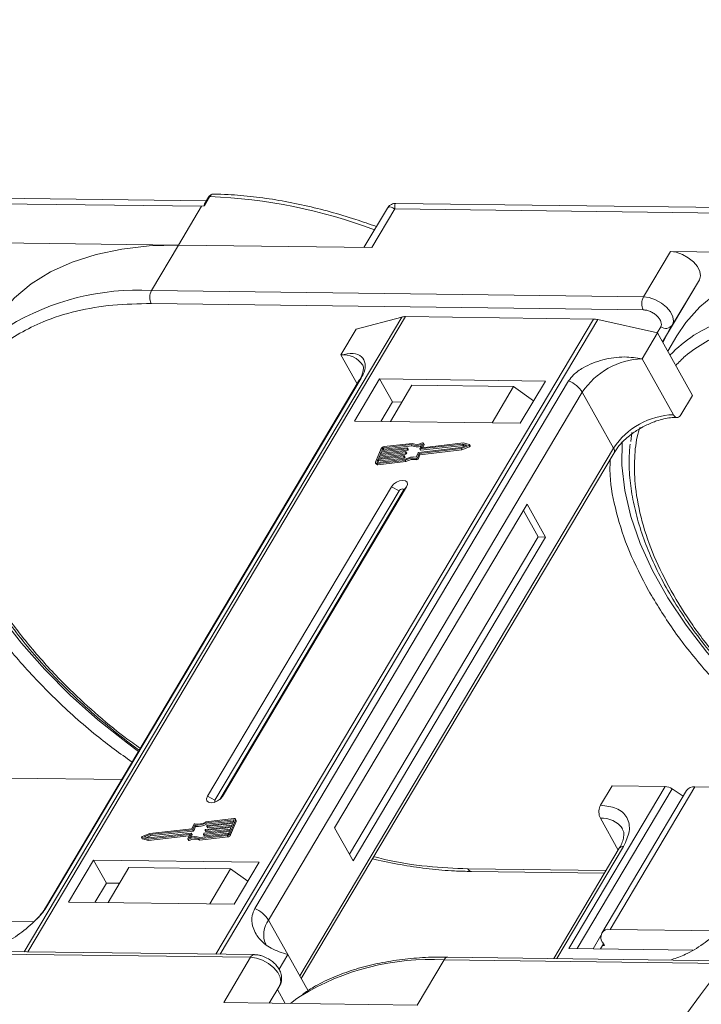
# Model space of a CAD drawing. Header units: millimetres. Extents: x -976 to 1106, y 28 to 1486.
# Tile 38 of 51: x 546 to 600, y 1199 to 1276. Entities that reach past the tile are written whole.
import ezdxf

# ---------------------------------------------------------------- set-up
doc = ezdxf.new("R2010")
doc.units = ezdxf.units.MM
doc.linetypes.add('PHANTOM2', pattern=[31.75, 15.875, -3.175, 3.175, -3.175, 3.175, -3.175])

msp = doc.modelspace()

# ---------------------------------------------------------------- linework, layer by layer
at = {"color": 7, "linetype": 'Continuous', "lineweight": 15}
for p, q in [((521.87, 1262.332), (560.402, 1261.837)), ((560.774, 1262.255), (521.943, 1262.755)), ((561.063, 1262.594), (560.633, 1261.871)), ((560.945, 1262.543), (560.684, 1262.104)), ((560.402, 1261.837), (558.593, 1258.794)), ((560.633, 1261.871), (560.402, 1261.837)), ((574.96, 1261.691), (573.127, 1258.607)), ((573.737, 1258.6), (575.547, 1261.642)), ((575.547, 1261.642), (614.079, 1261.146)), ((614.45, 1261.564), (575.619, 1262.064)), ((558.593, 1258.794), (543.448, 1258.989)), ((556.482, 1255.245), (558.593, 1258.794)), ((558.593, 1258.794), (573.737, 1258.6)), ((597.125, 1258.299), (595.014, 1254.75)), ((612.269, 1258.104), (597.125, 1258.299)), ((599.398, 1256.089), (597.013, 1252.076)), ((597.287, 1252.54), (599.398, 1256.089)), ((595.014, 1254.75), (556.482, 1255.245)), ((556.469, 1254.224), (595.001, 1253.728)), ((576.086, 1253.168), (546.529, 1203.474)), ((546.8, 1203.47), (576.379, 1253.201)), ((591.1, 1253.012), (561.522, 1203.281)), ((561.878, 1203.276), (591.435, 1252.97)), ((572.519, 1252.229), (576.086, 1253.168)), ((576.379, 1253.201), (591.1, 1253.012)), ((591.435, 1252.97), (596.113, 1251.925)), ((571.313, 1250.201), (572.519, 1252.229)), ((596.365, 1252.402), (596.085, 1251.931)), ((596.506, 1251.225), (597.287, 1252.54)), ((596.506, 1251.224), (597.013, 1252.076)), ((597.013, 1252.076), (596.533, 1251.176)), ((594.907, 1249.897), (596.113, 1251.925)), ((596.113, 1251.925), (598.853, 1247.036)), ((597.634, 1251.708), (596.914, 1250.497)), ((571.313, 1250.201), (572.588, 1247.926)), ((597.358, 1245.522), (594.907, 1249.897)), ((572.764, 1248.223), (548.187, 1206.901)), ((548.329, 1207.054), (572.906, 1248.376)), ((574.356, 1248.323), (572.396, 1245.027)), ((587.333, 1248.156), (574.356, 1248.323)), ((574.356, 1248.323), (575.366, 1246.521)), ((589.157, 1248.166), (564.58, 1206.845)), ((576.887, 1247.83), (575.198, 1244.991)), ((584.85, 1247.728), (576.887, 1247.83)), ((583.161, 1244.889), (584.85, 1247.728)), ((584.85, 1247.728), (586.409, 1246.602)), ((585.373, 1244.86), (587.333, 1248.156)), ((565.65, 1205.953), (590.227, 1247.275)), ((592.678, 1242.9), (590.227, 1247.275)), ((597.948, 1245.515), (598.853, 1247.036)), ((575.366, 1246.521), (574.461, 1245)), ((576.103, 1246.512), (575.366, 1246.521)), ((572.396, 1245.027), (585.373, 1244.86)), ((594.102, 1244.126), (594.015, 1243.415)), ((592.678, 1242.9), (568.101, 1201.579)), ((574.478, 1242.874), (574.042, 1241.812)), ((576.49, 1242.848), (574.48, 1242.621)), ((574.516, 1242.709), (576.526, 1242.937)), ((574.589, 1242.886), (574.516, 1242.709)), ((574.646, 1242.783), (574.589, 1242.886)), ((576.827, 1243.182), (574.662, 1242.937)), ((574.662, 1242.937), (574.72, 1242.834)), ((576.898, 1243.274), (574.699, 1243.025)), ((574.72, 1242.834), (576.884, 1243.079)), ((576.547, 1242.745), (576.49, 1242.848)), ((576.545, 1242.918), (576.526, 1242.873)), ((576.584, 1242.771), (576.526, 1242.873)), ((576.602, 1242.827), (576.545, 1242.93)), ((576.602, 1242.815), (576.545, 1242.918)), ((576.584, 1242.771), (576.602, 1242.815)), ((576.884, 1243.079), (576.827, 1243.182)), ((577.404, 1242.572), (580.745, 1242.95)), ((577.451, 1242.493), (580.731, 1242.864)), ((577.494, 1242.856), (577.635, 1243.198)), ((577.494, 1242.844), (577.552, 1242.741)), ((580.854, 1243.215), (577.513, 1242.837)), ((577.571, 1242.735), (577.513, 1242.837)), ((577.571, 1242.735), (580.911, 1243.112)), ((577.773, 1243.277), (577.642, 1242.957)), ((577.652, 1242.939), (577.642, 1242.957)), ((580.913, 1243.306), (577.66, 1242.938)), ((577.737, 1242.947), (577.831, 1243.175)), ((577.831, 1243.199), (577.773, 1243.302)), ((577.773, 1243.277), (577.831, 1243.175)), ((580.731, 1242.864), (581.337, 1243.105)), ((580.789, 1242.761), (580.731, 1242.864)), ((580.745, 1242.95), (581.191, 1243.127)), ((580.789, 1242.761), (581.395, 1243.002)), ((581.191, 1243.127), (580.854, 1243.215)), ((580.911, 1243.112), (580.854, 1243.215)), ((580.911, 1243.112), (581.057, 1243.074)), ((581.371, 1243.186), (580.913, 1243.306)), ((581.337, 1243.105), (581.395, 1243.002)), ((581.446, 1243.071), (581.388, 1243.174)), ((568.221, 1201.365), (592.709, 1242.539)), ((574.19, 1241.787), (576.354, 1242.032)), ((576.235, 1242.229), (574.225, 1242.002)), ((574.262, 1242.09), (576.272, 1242.318)), ((574.352, 1242.311), (574.262, 1242.09)), ((574.283, 1241.899), (576.293, 1242.126)), ((576.362, 1242.539), (574.352, 1242.311)), ((574.41, 1242.208), (574.352, 1242.311)), ((574.366, 1242.102), (574.41, 1242.208)), ((574.389, 1242.4), (576.399, 1242.627)), ((574.48, 1242.621), (574.389, 1242.4)), ((574.41, 1242.208), (576.42, 1242.436)), ((574.537, 1242.518), (574.48, 1242.621)), ((574.494, 1242.412), (574.537, 1242.518)), ((574.537, 1242.518), (576.547, 1242.745)), ((574.621, 1242.721), (574.646, 1242.783)), ((576.293, 1242.126), (576.235, 1242.229)), ((576.29, 1242.299), (576.272, 1242.254)), ((576.33, 1242.151), (576.272, 1242.254)), ((576.348, 1242.208), (576.29, 1242.311)), ((576.348, 1242.196), (576.29, 1242.299)), ((576.33, 1242.151), (576.348, 1242.196)), ((576.42, 1242.436), (576.362, 1242.539)), ((576.417, 1242.608), (576.399, 1242.564)), ((576.457, 1242.461), (576.399, 1242.564)), ((576.475, 1242.518), (576.417, 1242.621)), ((576.475, 1242.505), (576.417, 1242.608)), ((576.457, 1242.461), (576.475, 1242.505)), ((577.215, 1242.102), (577.272, 1241.999)), ((577.227, 1242.205), (577.367, 1242.547)), ((577.31, 1242.151), (577.451, 1242.493)), ((577.368, 1242.048), (577.31, 1242.151)), ((577.368, 1242.048), (577.509, 1242.39)), ((577.509, 1242.39), (577.451, 1242.493)), ((577.509, 1242.39), (580.789, 1242.761)), ((574.041, 1241.738), (574.099, 1241.635)), ((574.225, 1242.002), (574.153, 1241.825)), ((574.153, 1241.699), (576.353, 1241.947)), ((574.153, 1241.825), (574.174, 1241.787)), ((574.211, 1241.596), (574.153, 1241.699)), ((574.211, 1241.596), (576.41, 1241.844)), ((574.283, 1241.899), (574.225, 1242.002)), ((574.239, 1241.793), (574.283, 1241.899)), ((576.41, 1241.844), (576.353, 1241.947)), ((575.279, 1239.881), (560.865, 1215.645)), ((562.044, 1215.63), (576.459, 1239.866)), ((575.279, 1239.881), (575.874, 1239.567)), ((576.459, 1239.866), (576.21, 1239.563)), ((575.874, 1239.567), (561.459, 1215.331)), ((561.836, 1215.395), (576.21, 1239.563)), ((585.91, 1238.518), (570.832, 1213.167)), ((587.352, 1235.944), (585.91, 1238.518)), ((586.762, 1235.952), (585.609, 1238.011)), ((571.986, 1211.108), (586.762, 1235.952)), ((572.274, 1210.593), (587.352, 1235.944)), ((587.352, 1235.944), (586.762, 1235.952)), ((554.166, 1216.953), (545.371, 1217.066)), ((596.707, 1216.405), (589.168, 1203.73)), ((589.834, 1203.722), (597.264, 1216.214)), ((591.655, 1214.938), (592.56, 1216.459)), ((598.383, 1216.084), (591.749, 1204.93)), ((592.414, 1205.221), (599.048, 1216.375)), ((592.56, 1216.459), (596.707, 1216.405)), ((598.12, 1215.642), (597.264, 1216.214)), ((607.843, 1216.262), (599.048, 1216.375)), ((561.459, 1215.331), (560.865, 1215.645)), ((562.044, 1215.63), (561.891, 1215.443)), ((562.914, 1213.805), (560.749, 1213.56)), ((560.807, 1213.457), (560.749, 1213.56)), ((562.95, 1213.893), (560.751, 1213.644)), ((560.807, 1213.457), (562.922, 1213.696)), ((562.842, 1213.501), (560.832, 1213.274)), ((560.868, 1213.362), (562.878, 1213.59)), ((562.626, 1212.718), (563.062, 1213.779)), ((562.683, 1212.615), (563.12, 1213.676)), ((562.751, 1213.28), (562.842, 1213.501)), ((562.878, 1213.59), (562.951, 1213.767)), ((562.944, 1213.75), (562.914, 1213.805)), ((563.12, 1213.751), (563.062, 1213.854)), ((563.062, 1213.779), (563.12, 1213.676)), ((591.642, 1213.916), (593.036, 1211.427)), ((556.373, 1212.727), (555.766, 1212.487)), ((556.25, 1212.376), (559.591, 1212.754)), ((559.7, 1213.019), (556.359, 1212.642)), ((559.653, 1213.098), (556.373, 1212.727)), ((556.417, 1212.539), (559.757, 1212.916)), ((559.609, 1212.735), (559.469, 1212.393)), ((559.667, 1212.645), (559.609, 1212.748)), ((559.609, 1212.735), (559.667, 1212.632)), ((559.793, 1213.441), (559.653, 1213.098)), ((559.757, 1212.916), (559.7, 1213.019)), ((559.877, 1213.386), (559.736, 1213.045)), ((559.794, 1212.942), (559.736, 1213.045)), ((559.794, 1212.942), (559.935, 1213.284)), ((559.935, 1213.284), (559.877, 1213.386)), ((562.588, 1212.882), (560.578, 1212.655)), ((560.614, 1212.743), (562.624, 1212.971)), ((560.635, 1212.552), (562.54, 1212.767)), ((560.686, 1212.983), (560.704, 1213.028)), ((560.686, 1212.971), (560.744, 1212.868)), ((562.715, 1213.192), (560.705, 1212.964)), ((560.763, 1212.862), (560.705, 1212.964)), ((560.741, 1213.053), (562.751, 1213.28)), ((560.763, 1212.862), (562.668, 1213.077)), ((560.813, 1213.293), (560.832, 1213.337)), ((560.813, 1213.281), (560.871, 1213.178)), ((560.89, 1213.171), (560.832, 1213.274)), ((560.89, 1213.171), (562.795, 1213.387)), ((562.515, 1212.705), (562.588, 1212.882)), ((562.624, 1212.971), (562.715, 1213.192)), ((570.832, 1213.167), (572.274, 1210.593)), ((555.716, 1212.417), (555.773, 1212.315)), ((555.733, 1212.405), (556.191, 1212.285)), ((555.79, 1212.303), (555.733, 1212.405)), ((555.79, 1212.303), (556.249, 1212.182)), ((556.359, 1212.642), (555.913, 1212.465)), ((555.913, 1212.465), (556.25, 1212.376)), ((556.104, 1212.415), (556.417, 1212.539)), ((556.191, 1212.285), (559.443, 1212.653)), ((556.249, 1212.182), (556.191, 1212.285)), ((556.249, 1212.182), (559.424, 1212.541)), ((556.417, 1212.539), (556.359, 1212.642)), ((559.33, 1212.314), (559.462, 1212.634)), ((559.33, 1212.289), (559.388, 1212.186)), ((559.451, 1212.18), (559.393, 1212.283)), ((559.459, 1212.626), (559.443, 1212.653)), ((559.584, 1212.43), (559.667, 1212.632)), ((560.206, 1212.318), (562.405, 1212.566)), ((560.206, 1212.318), (560.264, 1212.215)), ((560.264, 1212.215), (562.463, 1212.463)), ((560.277, 1212.41), (562.441, 1212.655)), ((560.559, 1212.674), (560.577, 1212.718)), ((560.559, 1212.661), (560.617, 1212.559)), ((560.635, 1212.552), (560.578, 1212.655)), ((562.405, 1212.566), (562.463, 1212.463)), ((562.683, 1212.615), (562.626, 1212.718)), ((593.124, 1211.576), (587.988, 1202.94)), ((588.232, 1202.937), (593.457, 1211.721)), ((551.951, 1210.651), (549.99, 1207.356)), ((564.927, 1210.484), (551.951, 1210.651)), ((552.96, 1208.85), (551.951, 1210.651)), ((562.967, 1207.189), (564.927, 1210.484)), ((554.716, 1210.054), (553.087, 1207.316)), ((554.716, 1210.054), (562.679, 1209.951)), ((561.05, 1207.213), (562.679, 1209.951)), ((562.679, 1209.951), (564.047, 1209.004)), ((592.081, 1209.822), (581.267, 1209.961)), ((581.559, 1209.746), (591.956, 1209.612)), ((552.96, 1208.85), (552.055, 1207.329)), ((553.992, 1208.837), (552.96, 1208.85)), ((549.99, 1207.356), (562.967, 1207.189)), ((547.265, 1205.802), (538.737, 1205.912)), ((565.65, 1205.953), (567.164, 1203.252)), ((600.941, 1205.111), (592.414, 1205.221)), ((591.683, 1204.742), (591.067, 1203.706)), ((525.723, 1203.53), (564.255, 1203.034)), ((564.553, 1203.242), (526.021, 1203.738)), ((589.168, 1203.73), (598.882, 1203.605)), ((591.883, 1204.078), (591.657, 1203.698)), ((591.955, 1203.949), (591.808, 1203.951)), ((591.811, 1204.207), (591.955, 1203.949)), ((564.255, 1203.034), (562.144, 1199.485)), ((567.164, 1203.252), (566.479, 1202.1)), ((567.164, 1203.252), (568.752, 1200.417)), ((577.289, 1199.29), (579.4, 1202.839)), ((579.4, 1202.839), (601.35, 1202.557)), ((601.513, 1202.766), (579.698, 1203.047)), ((597.221, 1202.821), (597.247, 1202.865)), ((566.529, 1200.824), (565.705, 1199.439)), ((565.705, 1199.439), (566.529, 1200.824)), ((566.35, 1200.524), (566.967, 1199.423)), ((562.144, 1199.485), (577.289, 1199.29))]:
    msp.add_line(p, q, dxfattribs=at)
at = {"color": 7, "linetype": 'Continuous', "lineweight": 15, "flags": 128}
for points in [[(558.593, 1258.794), (556.317, 1258.733), (554.162, 1258.49), (552.145, 1258.067), (550.282, 1257.468), (548.588, 1256.697), (547.077, 1255.76), (545.761, 1254.666), (544.65, 1253.422), (543.958, 1252.399)], [(599.398, 1256.089), (599.486, 1256.389), (599.433, 1256.742), (599.243, 1257.119), (598.932, 1257.487), (598.528, 1257.813), (598.066, 1258.071), (597.584, 1258.238), (597.125, 1258.299)], [(612.269, 1258.104), (609.994, 1258.042), (607.839, 1257.799), (605.822, 1257.376), (603.959, 1256.777), (602.265, 1256.006), (600.754, 1255.069), (599.437, 1253.975), (598.326, 1252.731), (597.634, 1251.708)], [(597.287, 1252.54), (597.375, 1252.84), (597.322, 1253.193), (597.132, 1253.57), (596.821, 1253.938), (596.417, 1254.264), (595.955, 1254.522), (595.473, 1254.689), (595.014, 1254.75)], [(572.764, 1248.223), (572.823, 1248.302), (572.906, 1248.376)], [(555.474, 1219.152), (554.607, 1219.791), (552.297, 1221.626), (550.131, 1223.555), (548.127, 1225.562), (546.303, 1227.628), (544.674, 1229.737), (543.254, 1231.87), (542.056, 1234.009), (541.088, 1236.137), (540.36, 1238.234), (539.878, 1240.283), (539.646, 1242.267), (539.661, 1244.101)], [(576.526, 1242.937), (576.531, 1242.937), (576.536, 1242.936), (576.54, 1242.935), (576.543, 1242.932), (576.545, 1242.929), (576.546, 1242.926), (576.546, 1242.922), (576.545, 1242.918)], [(577.513, 1242.837), (577.508, 1242.837), (577.503, 1242.838), (577.499, 1242.839), (577.496, 1242.842), (577.494, 1242.845), (577.493, 1242.848), (577.493, 1242.852), (577.494, 1242.856)], [(577.642, 1242.957), (577.64, 1242.953), (577.64, 1242.949), (577.641, 1242.946), (577.643, 1242.943), (577.646, 1242.94), (577.65, 1242.939), (577.655, 1242.938), (577.66, 1242.938)], [(577.71, 1243.308), (577.725, 1243.313), (577.739, 1243.316), (577.752, 1243.315), (577.763, 1243.312), (577.771, 1243.306), (577.775, 1243.298), (577.776, 1243.288), (577.773, 1243.277)], [(581.371, 1243.186), (581.382, 1243.181), (581.389, 1243.173), (581.391, 1243.162), (581.388, 1243.149), (581.38, 1243.136), (581.369, 1243.124), (581.354, 1243.113), (581.337, 1243.105)], [(581.395, 1243.002), (581.412, 1243.01), (581.426, 1243.021), (581.438, 1243.033), (581.446, 1243.046), (581.448, 1243.059), (581.446, 1243.07), (581.446, 1243.071)], [(609.151, 1218.462), (608.283, 1219.1), (605.973, 1220.935), (603.807, 1222.864), (601.804, 1224.871), (599.98, 1226.937), (598.351, 1229.046), (596.931, 1231.179), (595.732, 1233.318), (594.765, 1235.446), (594.037, 1237.543), (593.555, 1239.592), (593.323, 1241.576), (593.338, 1243.41)], [(576.272, 1242.318), (576.277, 1242.318), (576.281, 1242.317), (576.285, 1242.316), (576.288, 1242.313), (576.291, 1242.31), (576.292, 1242.307), (576.291, 1242.303), (576.29, 1242.299)], [(576.399, 1242.627), (576.404, 1242.627), (576.409, 1242.627), (576.413, 1242.625), (576.416, 1242.623), (576.418, 1242.62), (576.419, 1242.616), (576.419, 1242.612), (576.417, 1242.608)], [(574.153, 1241.699), (574.122, 1241.697), (574.094, 1241.701), (574.07, 1241.71), (574.052, 1241.724), (574.039, 1241.742), (574.033, 1241.763), (574.034, 1241.787), (574.042, 1241.812)], [(574.153, 1241.825), (574.15, 1241.816), (574.15, 1241.808), (574.152, 1241.801), (574.156, 1241.795), (574.162, 1241.791), (574.17, 1241.788), (574.179, 1241.787), (574.19, 1241.787)], [(576.459, 1239.866), (576.529, 1240.061), (576.499, 1240.227), (576.373, 1240.339), (576.171, 1240.381), (575.922, 1240.345), (575.665, 1240.237), (575.44, 1240.075), (575.279, 1239.881)], [(576.21, 1239.563), (576.23, 1239.618), (576.222, 1239.665), (576.186, 1239.697), (576.128, 1239.709), (576.057, 1239.699), (575.984, 1239.668), (575.92, 1239.622), (575.874, 1239.567)], [(560.865, 1215.645), (560.794, 1215.451), (560.824, 1215.285), (560.95, 1215.172), (561.153, 1215.131), (561.402, 1215.166), (561.658, 1215.274), (561.884, 1215.437), (562.044, 1215.63)], [(561.459, 1215.331), (561.439, 1215.276), (561.448, 1215.228), (561.484, 1215.196), (561.488, 1215.195)], [(562.951, 1213.767), (562.954, 1213.775), (562.954, 1213.783), (562.952, 1213.79), (562.948, 1213.796), (562.942, 1213.801), (562.934, 1213.804), (562.924, 1213.805), (562.914, 1213.805)], [(562.95, 1213.893), (562.982, 1213.894), (563.01, 1213.89), (563.033, 1213.881), (563.052, 1213.867), (563.064, 1213.85), (563.07, 1213.829), (563.069, 1213.805), (563.062, 1213.779)], [(559.591, 1212.754), (559.596, 1212.754), (559.6, 1212.754), (559.604, 1212.752), (559.607, 1212.75), (559.61, 1212.747), (559.611, 1212.743), (559.61, 1212.739), (559.609, 1212.735)], [(560.705, 1212.964), (560.7, 1212.964), (560.695, 1212.965), (560.691, 1212.966), (560.688, 1212.969), (560.686, 1212.972), (560.685, 1212.975), (560.685, 1212.979), (560.686, 1212.983)], [(560.832, 1213.274), (560.827, 1213.274), (560.822, 1213.274), (560.818, 1213.276), (560.815, 1213.278), (560.813, 1213.281), (560.812, 1213.285), (560.812, 1213.289), (560.813, 1213.293)], [(555.733, 1212.405), (555.722, 1212.411), (555.715, 1212.419), (555.713, 1212.43), (555.716, 1212.442), (555.723, 1212.455), (555.735, 1212.468), (555.75, 1212.479), (555.766, 1212.487)], [(555.773, 1212.315), (555.779, 1212.308), (555.79, 1212.303)], [(559.393, 1212.283), (559.379, 1212.278), (559.364, 1212.276), (559.352, 1212.276), (559.341, 1212.28), (559.333, 1212.285), (559.329, 1212.294), (559.328, 1212.303), (559.33, 1212.314)], [(559.388, 1212.186), (559.391, 1212.183), (559.399, 1212.177), (559.409, 1212.173), (559.422, 1212.173), (559.436, 1212.175), (559.451, 1212.18)], [(559.462, 1212.634), (559.463, 1212.638), (559.463, 1212.642), (559.462, 1212.646), (559.46, 1212.649), (559.457, 1212.651), (559.453, 1212.653), (559.449, 1212.653), (559.443, 1212.653)], [(560.578, 1212.655), (560.572, 1212.655), (560.568, 1212.655), (560.564, 1212.657), (560.561, 1212.659), (560.559, 1212.662), (560.558, 1212.666), (560.558, 1212.67), (560.559, 1212.674)], [(581.559, 1209.746), (581.559, 1209.746), (581.55, 1209.746)], [(548.186, 1206.898), (548.246, 1206.98), (548.329, 1207.054)], [(564.255, 1203.034), (564.714, 1202.973), (565.196, 1202.807), (565.659, 1202.549), (566.063, 1202.222), (566.373, 1201.855), (566.563, 1201.478), (566.617, 1201.124), (566.529, 1200.824)], [(579.698, 1203.047), (579.698, 1203.047), (579.706, 1203.047)], [(567.374, 1199.418), (567.884, 1199.805), (568.155, 1199.994)]]:
    msp.add_lwpolyline(points, dxfattribs=at)
at = {"color": 7, "linetype": 'Continuous', "lineweight": 15}
for centre, radius, start, end in [((561.046, 1262.469), 0.126, 82.49156, 144.10364), ((559.535, 1221.651), 40.971, 69.39348, 87.86352), ((555.425, 1235.757), 19.517, 86.89523, 121.269), ((557.461, 1254.722), 1.11, 151.86538, 206.65442), ((595.993, 1254.226), 1.11, 151.86538, 206.65442), ((609.101, 1235.066), 19.517, 86.89523, 121.269), ((576.354, 1252.103), 1.098, 88.72031, 104.14409), ((591.069, 1251.374), 1.638, 77.08998, 88.8989), ((596.756, 1252.942), 0.666, 234.0762, 322.90297), ((605.604, 1241.82), 11.94, 123.74678, 135.50714), ((571.52, 1248.395), 1.817, 33.1952, 96.53301), ((595.097, 1244.07), 5.83, 91.86957, 146.65022), ((588.348, 1246.107), 2.213, 31.86898, 68.55124), ((597.548, 1239.695), 5.83, 91.86957, 146.65022), ((574.732, 1242.74), 0.287, 96.59253, 152.29321), ((574.673, 1242.842), 0.0955, 96.59253, 152.29321), ((574.731, 1242.739), 0.0955, 96.59253, 152.29321), ((576.484, 1242.896), 0.0478, 276.59253, 332.29321), ((576.59, 1242.821), 0.0138, 333.02121, 26.65141), ((577.211, 1244.15), 1.042, 248.35959, 294.01857), ((577.258, 1243.997), 0.991, 247.84687, 288.77105), ((577.268, 1244.141), 0.943, 246.89164, 297.97103), ((577.806, 1243.187), 0.0276, 333.09852, 26.5741), ((592.4, 1242.694), 0.346, 333.31625, 36.51573), ((576.23, 1242.277), 0.0478, 276.59253, 332.29321), ((576.287, 1242.174), 0.0478, 276.59253, 332.29321), ((576.336, 1242.202), 0.0138, 333.02121, 26.65141), ((576.975, 1240.961), 1.167, 78.13867, 122.23452), ((577.044, 1240.842), 1.375, 82.36132, 120.10827), ((576.357, 1242.586), 0.0478, 276.59253, 332.29321), ((577.032, 1240.858), 1.167, 78.13867, 122.23452), ((576.415, 1242.483), 0.0478, 276.59253, 332.29321), ((576.463, 1242.511), 0.0138, 333.02121, 26.65141), ((576.542, 1242.793), 0.0478, 276.59253, 332.29321), ((577.229, 1242.191), 0.0903, 260.49805, 333.59787), ((577.287, 1242.088), 0.0903, 260.49805, 333.59787), ((577.41, 1242.525), 0.0478, 96.59253, 152.29321), ((577.567, 1242.752), 0.0183, 217.91724, 283.38081), ((574.186, 1241.702), 0.11, 217.91724, 283.38081), ((596.652, 1215.337), 1.07, 55.09609, 87.03844), ((598.968, 1215.653), 0.727, 83.64232, 143.56702), ((560.06, 1214.749), 1.375, 262.36132, 300.10827), ((560.129, 1214.631), 1.167, 258.13867, 302.23452), ((563.046, 1213.714), 0.0826, 333.02121, 26.65141), ((591.804, 1212.013), 1.91, 35.13686, 94.86934), ((559.694, 1213.067), 0.0478, 276.59253, 332.29321), ((559.752, 1212.964), 0.0478, 276.59253, 332.29321), ((559.874, 1213.4), 0.0903, 80.49805, 153.59787), ((560.117, 1214.646), 1.375, 262.36132, 300.10827), ((560.619, 1212.696), 0.0478, 96.59253, 152.29321), ((560.747, 1213.005), 0.0478, 96.59253, 152.29321), ((560.758, 1212.879), 0.0183, 217.91724, 283.38081), ((560.874, 1213.315), 0.0478, 96.59253, 152.29321), ((560.886, 1213.189), 0.0183, 217.91724, 283.38081), ((559.836, 1211.45), 0.943, 66.89164, 117.97103), ((559.893, 1211.347), 0.943, 66.89164, 117.97103), ((559.893, 1211.442), 1.042, 68.35959, 114.01857), ((559.655, 1212.638), 0.0138, 333.02121, 26.65141), ((560.631, 1212.57), 0.0183, 217.91724, 283.38081), ((562.372, 1212.851), 0.287, 276.59253, 332.29321), ((562.43, 1212.75), 0.0955, 276.59253, 332.29321), ((562.43, 1212.748), 0.287, 276.59253, 332.29321), ((593.417, 1211.36), 0.363, 83.64232, 143.56702), ((581.603, 1210.109), 0.367, 203.79329, 261.81678), ((563.771, 1204.785), 2.213, 31.86898, 68.55124), ((567.188, 1204.822), 1.909, 143.64522, 203.44279), ((592.305, 1204.599), 0.631, 80.05661, 218.47393), ((564.573, 1202.896), 0.346, 93.05406, 156.53827), ((578.339, 1183.389), 19.479, 86.87659, 121.52214), ((579.729, 1202.685), 0.363, 94.95278, 154.87747)]:
    msp.add_arc(centre, radius, start, end, dxfattribs=at)
at = {"color": 3, "linetype": 'PHANTOM2', "lineweight": 9, "ltscale": 0.5}
msp.add_open_spline([(616.384, 1276.45), (621.41, 1263.454), (633.677, 1231.735), (602.461, 1207.202), (593.707, 1191.261)], degree=3, knots=[0, 0, 0, 0, 45.380997, 110.76193, 110.76193, 110.76193, 110.76193], dxfattribs=at)
at = {"color": 7, "linetype": 'Continuous', "lineweight": 15}
for points, knots in [([(560.633, 1261.871), (560.632, 1261.871), (560.63, 1261.871), (560.628, 1261.872), (560.624, 1261.876), (560.621, 1261.896), (560.634, 1261.981), (560.643, 1262.065), (560.684, 1262.103), (560.685, 1262.104)], [0, 0, 0, 0, 0.007214, 0.014412, 0.026801, 0.065603, 0.248401, 0.979877, 1, 1, 1, 1]), ([(561.362, 1262.801), (561.322, 1262.799), (561.242, 1262.793), (561.127, 1262.739), (561.023, 1262.657), (560.971, 1262.58), (560.945, 1262.543)], [0, 0, 0, 0, 0.254858, 0.509073, 0.758744, 1, 1, 1, 1]), ([(561.37, 1262.798), (561.353, 1262.799), (561.285, 1262.803), (561.172, 1262.746), (561.098, 1262.642), (561.063, 1262.594)], [0, 0, 0, 0, 0.1530543, 0.607068, 1, 1, 1, 1]), ([(574.104, 1260.25), (573.562, 1260.443), (572.357, 1260.871), (570.478, 1261.425), (568.469, 1261.926), (566.455, 1262.324), (564.457, 1262.606), (562.753, 1262.765), (561.744, 1262.781), (561.37, 1262.786)], [0, 0, 0, 0, 0.123694, 0.275342, 0.43003, 0.586973, 0.745611, 0.905547, 1, 1, 1, 1]), ([(575.618, 1262.056), (575.615, 1262.058), (575.569, 1262.096), (575.528, 1261.966), (575.541, 1261.75), (575.547, 1261.642)], [0, 0, 0, 0, 0.0382084, 0.5167755, 1, 1, 1, 1]), ([(575.616, 1262.064), (575.561, 1262.061), (575.443, 1262.055), (575.263, 1261.989), (575.086, 1261.871), (575.002, 1261.749), (574.959, 1261.688)], [0, 0, 0, 0, 0.2124417, 0.4552729, 0.7219822, 1, 1, 1, 1]), ([(575.547, 1261.642), (575.445, 1261.692), (575.243, 1261.794), (575.048, 1261.808), (574.997, 1261.715), (574.978, 1261.68)], [0, 0, 0, 0, 0.384879, 0.766722, 1, 1, 1, 1]), ([(543.863, 1250.07), (544.105, 1250.317), (544.777, 1251.004), (546.16, 1251.922), (548.133, 1252.911), (550.557, 1253.676), (553.397, 1254.168), (555.455, 1254.205), (556.469, 1254.224)], [0, 0, 0, 0, 0.089262, 0.24819, 0.407138, 0.610435, 0.808191, 1, 1, 1, 1]), ([(595.001, 1253.728), (595.089, 1253.721), (595.27, 1253.706), (595.568, 1253.6), (595.851, 1253.443), (596.094, 1253.245), (596.283, 1253.023), (596.399, 1252.792), (596.435, 1252.573), (596.388, 1252.458), (596.365, 1252.402)], [0, 0, 0, 0, 0.12225, 0.25, 0.37775, 0.5, 0.62225, 0.75, 0.87775, 1, 1, 1, 1]), ([(597.54, 1249.379), (597.782, 1249.626), (598.454, 1250.314), (599.836, 1251.231), (601.81, 1252.221), (604.234, 1252.985), (607.074, 1253.477), (609.132, 1253.514), (610.145, 1253.533)], [0, 0, 0, 0, 0.0892615, 0.2481902, 0.4071382, 0.6104349, 0.8081913, 1, 1, 1, 1]), ([(572.906, 1248.376), (572.992, 1248.542), (573.212, 1248.972), (573.256, 1249.592), (572.987, 1250.118), (572.33, 1250.384), (571.654, 1250.262), (571.313, 1250.201)], [0, 0, 0, 0, 0.111335, 0.286497, 0.521289, 0.758582, 1, 1, 1, 1]), ([(594.907, 1249.897), (594.454, 1249.966), (593.47, 1250.115), (591.829, 1249.88), (590.458, 1249.334), (589.559, 1248.715), (589.274, 1248.325), (589.157, 1248.166)], [0, 0, 0, 0, 0.222481, 0.483081, 0.73977, 0.893878, 1, 1, 1, 1]), ([(573.039, 1249.392), (573.039, 1249.392), (573.07, 1249.354), (573.084, 1249.284), (573.094, 1249.041), (573.002, 1248.702), (572.888, 1248.413), (572.772, 1248.241), (572.759, 1248.221)], [0, 0, 0, 0, 0.005744, 0.306611, 0.531667, 0.753453, 0.971797, 1, 1, 1, 1]), ([(594.854, 1244.504), (595.134, 1244.648), (595.526, 1244.849), (596.116, 1245.061), (596.603, 1245.197), (597.152, 1245.294), (597.483, 1245.302), (597.65, 1245.306)], [0, 0, 0, 0, 0.294099, 0.412703, 0.605791, 0.800293, 1, 1, 1, 1]), ([(597.948, 1245.515), (597.911, 1245.463), (597.837, 1245.361), (597.697, 1245.298), (597.555, 1245.313), (597.438, 1245.397), (597.381, 1245.487), (597.358, 1245.522)], [0, 0, 0, 0, 0.214694, 0.429388, 0.644082, 0.858775, 1, 1, 1, 1]), ([(592.72, 1242.54), (592.782, 1242.644), (592.941, 1242.91), (593.286, 1243.308), (593.699, 1243.702), (594.197, 1244.106), (594.603, 1244.352), (594.854, 1244.504)], [0, 0, 0, 0, 0.149323, 0.380846, 0.555425, 0.724977, 1, 1, 1, 1]), ([(597.181, 1231.728), (596.713, 1232.627), (595.763, 1234.454), (594.839, 1237.184), (594.352, 1239.679), (594.282, 1241.885), (594.412, 1243.456), (594.668, 1244.299), (594.744, 1244.552)], [0, 0, 0, 0, 0.1959155, 0.3979066, 0.6055828, 0.7679217, 0.9302802, 1, 1, 1, 1]), ([(540.293, 1243.903), (540.259, 1243.517), (540.178, 1242.597), (540.267, 1241.074), (540.526, 1239.359), (540.972, 1237.603), (541.593, 1235.822), (542.387, 1234.026), (543.345, 1232.227), (544.461, 1230.436), (545.724, 1228.664), (547.125, 1226.925), (548.648, 1225.232), (550.275, 1223.602), (551.967, 1222.061), (553.672, 1220.655), (554.864, 1219.732), (555.483, 1219.294), (555.536, 1219.257)], [0, 0, 0, 0, 0.050321, 0.119623, 0.188978, 0.258334, 0.327647, 0.39688, 0.465996, 0.534955, 0.603709, 0.672177, 0.740215, 0.807551, 0.873593, 0.936793, 0.994595, 1, 1, 1, 1]), ([(593.97, 1243.212), (593.936, 1242.826), (593.855, 1241.906), (593.944, 1240.384), (594.202, 1238.668), (594.649, 1236.913), (595.27, 1235.132), (596.063, 1233.336), (597.022, 1231.536), (598.137, 1229.745), (599.401, 1227.973), (600.802, 1226.234), (602.325, 1224.541), (603.951, 1222.911), (605.644, 1221.371), (607.349, 1219.964), (608.541, 1219.041), (609.16, 1218.603), (609.213, 1218.566)], [0, 0, 0, 0, 0.050321, 0.119623, 0.188978, 0.258334, 0.327647, 0.39688, 0.465996, 0.534955, 0.603709, 0.672177, 0.740215, 0.807551, 0.873593, 0.936793, 0.994595, 1, 1, 1, 1]), ([(592.408, 1242.032), (592.395, 1241.619), (592.352, 1240.288), (592.846, 1237.859), (593.814, 1234.83), (594.881, 1232.774), (595.411, 1231.751)], [0, 0, 0, 0, 0.131047, 0.423394, 0.71326, 1, 1, 1, 1]), ([(541.734, 1232.442), (542.347, 1231.425), (543.589, 1229.366), (546.027, 1226.286), (548.892, 1223.262), (551.888, 1220.559), (554.033, 1218.994), (554.973, 1218.309)], [0, 0, 0, 0, 0.202029, 0.409492, 0.620744, 0.833942, 1, 1, 1, 1]), ([(555.617, 1219.392), (555.216, 1219.677), (553.968, 1220.564), (552.026, 1222.19), (549.609, 1224.425), (547.286, 1226.944), (545.142, 1229.691), (544.044, 1231.519), (543.504, 1232.419)], [0, 0, 0, 0, 0.076289, 0.237481, 0.398693, 0.604886, 0.805459, 1, 1, 1, 1]), ([(595.411, 1231.751), (596.024, 1230.735), (597.266, 1228.675), (599.704, 1225.595), (602.568, 1222.571), (605.564, 1219.868), (607.71, 1218.303), (608.65, 1217.619)], [0, 0, 0, 0, 0.202029, 0.409492, 0.620744, 0.833942, 1, 1, 1, 1]), ([(609.293, 1218.701), (608.892, 1218.986), (607.644, 1219.873), (605.703, 1221.499), (603.286, 1223.735), (600.963, 1226.254), (598.819, 1229), (597.721, 1230.828), (597.181, 1231.728)], [0, 0, 0, 0, 0.076289, 0.237481, 0.398693, 0.604886, 0.805459, 1, 1, 1, 1]), ([(591.655, 1214.938), (591.624, 1214.875), (591.563, 1214.749), (591.522, 1214.509), (591.527, 1214.264), (591.572, 1214.058), (591.622, 1213.956), (591.642, 1213.916)], [0, 0, 0, 0, 0.214694, 0.429388, 0.644082, 0.858775, 1, 1, 1, 1]), ([(593.457, 1211.721), (593.645, 1212.121), (593.934, 1212.735), (593.913, 1213.478), (593.739, 1213.992), (593.391, 1214.409), (592.768, 1214.815), (592.094, 1214.889), (591.655, 1214.938)], [0, 0, 0, 0, 0.239457, 0.368361, 0.5, 0.631639, 0.760543, 1, 1, 1, 1]), ([(593.353, 1213.101), (593.39, 1213.036), (593.472, 1212.894), (593.491, 1212.581), (593.41, 1212.175), (593.28, 1211.829), (593.145, 1211.623), (593.114, 1211.575)], [0, 0, 0, 0, 0.209538, 0.461851, 0.698708, 0.93023, 1, 1, 1, 1]), ([(573.803, 1210.751), (573.945, 1210.715), (574.767, 1210.507), (576.255, 1210.233), (578.255, 1209.943), (580.03, 1209.781), (581.108, 1209.765), (581.552, 1209.759)], [0, 0, 0, 0, 0.052717, 0.30573, 0.561476, 0.819314, 1, 1, 1, 1]), ([(581.267, 1209.961), (580.217, 1210.011), (578.085, 1210.113), (575.587, 1210.472), (574.157, 1210.845), (573.899, 1210.913)], [0, 0, 0, 0, 0.442982, 0.899702, 1, 1, 1, 1]), ([(543.57, 1203.555), (543.919, 1203.672), (544.678, 1203.924), (546.004, 1204.721), (547.156, 1205.659), (547.943, 1206.477), (548.218, 1206.887), (548.329, 1207.054)], [0, 0, 0, 0, 0.222481, 0.483081, 0.73977, 0.893878, 1, 1, 1, 1]), ([(548.182, 1206.9), (548.103, 1206.772), (547.934, 1206.498), (547.668, 1206.212), (547.527, 1206.059)], [0, 0, 0, 0, 0.467677, 1, 1, 1, 1]), ([(564.58, 1206.845), (564.5, 1206.668), (564.293, 1206.216), (564.369, 1205.381), (564.853, 1204.471), (565.811, 1203.668), (566.711, 1203.391), (567.164, 1203.252)], [0, 0, 0, 0, 0.111335, 0.286497, 0.521289, 0.758582, 1, 1, 1, 1]), ([(597.247, 1202.865), (597.596, 1202.981), (598.355, 1203.234), (599.681, 1204.03), (600.833, 1204.968), (601.62, 1205.786), (601.894, 1206.196), (602.006, 1206.363)], [0, 0, 0, 0, 0.222481, 0.483081, 0.73977, 0.893878, 1, 1, 1, 1]), ([(565.665, 1202.906), (565.467, 1203.005), (565.192, 1203.142), (564.813, 1203.229), (564.644, 1203.231), (564.555, 1203.232)], [0, 0, 0, 0, 0.5471087, 0.7598003, 1, 1, 1, 1]), ([(566.526, 1200.833), (566.534, 1200.843), (566.644, 1200.971), (566.704, 1201.325), (566.654, 1201.764), (566.48, 1202.132), (566.257, 1202.434), (565.988, 1202.696), (565.769, 1202.839), (565.665, 1202.906)], [0, 0, 0, 0, 0.016393, 0.210718, 0.413738, 0.571929, 0.705512, 0.861477, 1, 1, 1, 1]), ([(579.705, 1203.034), (579.509, 1203.04), (578.666, 1203.067), (577.241, 1202.989), (575.439, 1202.796), (573.723, 1202.466), (572.094, 1202.012), (570.57, 1201.423), (569.296, 1200.8), (568.592, 1200.321), (568.308, 1200.128)], [0, 0, 0, 0, 0.042725, 0.184157, 0.326261, 0.469019, 0.612495, 0.756832, 0.902269, 1, 1, 1, 1])]:
    msp.add_open_spline(points, degree=3, knots=knots, dxfattribs=at)

doc.saveas('drawing.dxf')
